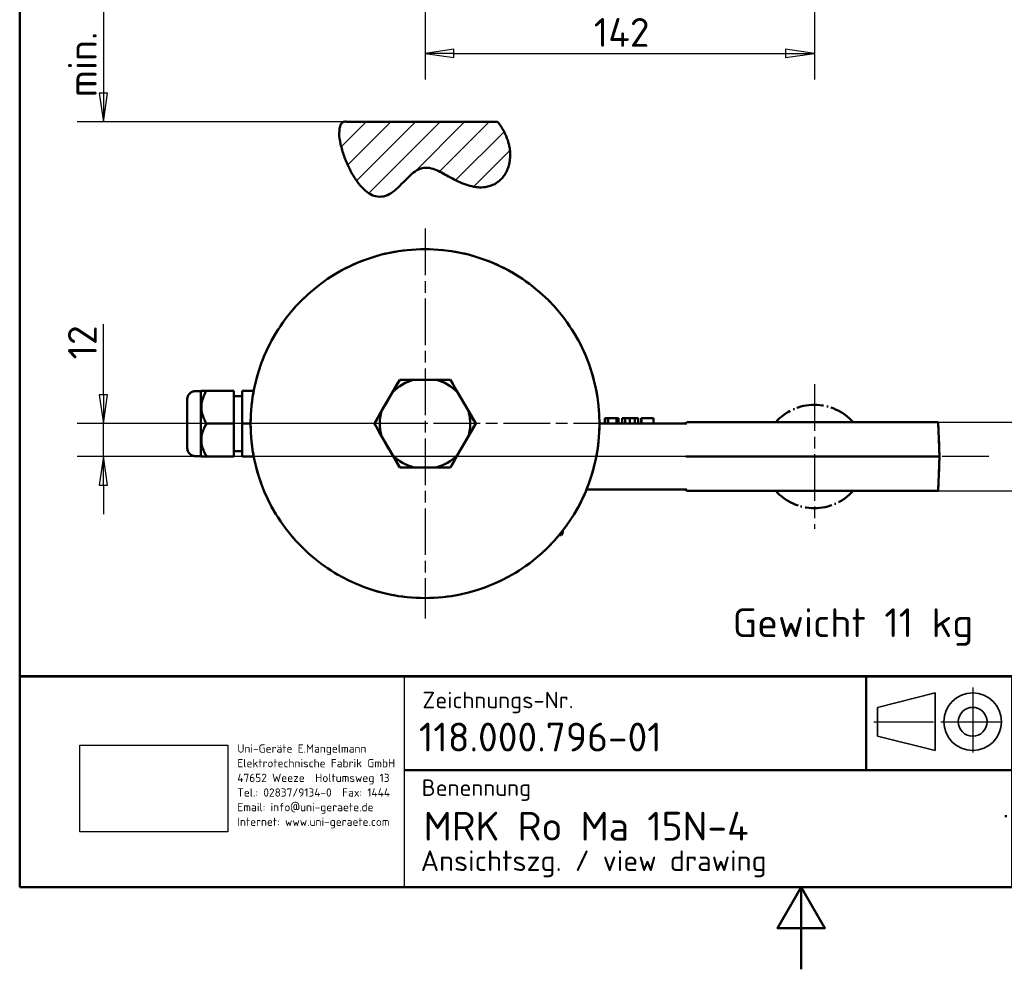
# Model space of a CAD drawing. Header units: millimetres. Extents: x 0 to 630, y 0 to 891.
# Tile 1 of 14: x 30 to 389, y 0 to 346. Entities that reach past the tile are written whole.
import ezdxf
from ezdxf.enums import TextEntityAlignment as Align

# ---------------------------------------------------------------- set-up
doc = ezdxf.new("R2010")
doc.units = ezdxf.units.MM
doc.header["$LTSCALE"] = 3
doc.header["$XCLIPFRAME"] = 0
doc.linetypes.add('CHAIN', pattern=[0.35429999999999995, 0.2362, -0.0295, 0.0591, -0.0295])
doc.linetypes.add('LONG_DASH_DOTTED', pattern=[0.30010000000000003, 0.2362, -0.0295, 0.0049, -0.0295])
for name, color, linetype, lineweight in [('Bemaßungen(DIN)', 7, 'Continuous', 25), ('Mittelpunktmarkierung(DIN)', 4, 'CHAIN', 25), ('Rahmen_0', 179, 'Continuous', 50), ('Schraffur', 230, 'Continuous', 25), ('Sichtbare Kanten(DIN)', 7, 'Continuous', 50), ('Skizziergeometrie(DIN)', 179, 'Continuous', 50), ('Skizzierlinie(DIN)', 179, 'Continuous', 25), ('Symbole(DIN)', 179, 'Continuous', 25), ('Überlagerung [Formatvorlage Phantomlinien(DIN)]', 179, 'LONG_DASH_DOTTED', 50)]:
    doc.layers.add(name, color=color, linetype=linetype, lineweight=lineweight)
doc.styles.add('Aktuell-DIN', font='isocpeur.ttf')
doc.styles.add('STANDARD-BSI~0', font='isocpeur.ttf')
doc.dimstyles.new('STANDARD-DIN', dxfattribs={"dimscale": 3, "dimtxt": 3.5, "dimasz": 3.5, "dimexe": 3.174999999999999, "dimexo": 0, "dimgap": 0.8, "dimtad": 1, "dimrnd": 1e-08, "dimtxsty": 'STANDARD-BSI~0', "dimblk": 'Filled-1', "dimcen": 0.09, "dimdle": 10, "dimclrd": 5, "dimclre": 5, "dimclrt": 250, "dimadec": 1, "dimazin": 2, "dimtfac": 0.7142857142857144, "dimtdec": 3, "dimtmove": 0, "dimatfit": 3, "dimfxl": 1, "dimtolj": 1, "dimlwd": 25, "dimlwe": 25, "dimarcsym": 0})
picture_1 = doc.add_image_def('image1.bmp', size_in_pixel=(606, 355))

# ---------------------------------------------------------------- blocks, each defined once
blk = doc.blocks.new('Ränder Default Border')
at = {"layer": 'Rahmen_0', "flags": 128}
for points in [[(10, 10), (10, 287.0000076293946), (200, 287.0000076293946), (200, 10), (10, 10)], [(105, 0), (105, 10), (102.1132469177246, 5), (107.8867530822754, 5), (105, 10)]]:
    blk.add_lwpolyline(points, dxfattribs=at)
blk = doc.blocks.new('Schriftfelder DIN-UNI-Doku')
at = {"layer": 'Skizziergeometrie(DIN)'}
for p, q in [((290.0227314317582, 125.6332777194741), (100.0227314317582, 125.6332777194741)), ((100.0227314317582, 125.6332777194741), (100.0227314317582, 100)), ((100.0227314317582, 125.5910008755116), (290.0000000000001, 125.5910008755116)), ((202.9272003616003, 125.5910008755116), (202.9272003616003, 114.2226163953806)), ((220.64856944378, 100), (220.6485694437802, 125.5910008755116)), ((229.9771582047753, 125.6332777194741), (229.9771582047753, 112.1763359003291)), ((247.9081810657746, 125.5910008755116), (247.9081810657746, 112.1763359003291)), ((263.7771582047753, 112.1763359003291), (263.7771582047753, 125.5910008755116)), ((290, 100), (290.0000000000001, 125.5910008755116)), ((220.6485694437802, 121.2331015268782), (263.7771582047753, 121.2331015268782)), ((244.8070135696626, 117), (244.8070135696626, 117.3996785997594)), ((220.6485694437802, 116.5465662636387), (263.7771582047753, 116.5465662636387)), ((146.7999999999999, 114.2226163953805), (220.64856944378, 114.2226163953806)), ((220.6485694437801, 112.1763359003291), (290, 112.1763359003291)), ((219.8784248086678, 108.5), (219.8784248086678, 108.7508660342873)), ((221.3580170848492, 107.9064227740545), (290, 107.9064227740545)), ((100.0227314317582, 100), (290, 100))]:
    blk.add_line(p, q, dxfattribs=at)
at = {"layer": 'Skizziergeometrie(DIN)', "lineweight": 35}
for p, q in [((211.3123332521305, 123.5866428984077), (204.3123332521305, 121.8366428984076)), ((211.3123332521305, 116.5866428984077), (211.3123332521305, 123.5866428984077)), ((204.3123332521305, 121.8366428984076), (204.3123332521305, 118.3366428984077)), ((204.3123332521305, 118.3366428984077), (211.3123332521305, 116.5866428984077))]:
    blk.add_line(p, q, dxfattribs=at)
at = {"layer": 'Skizziergeometrie(DIN)', "linetype": 'LONG_DASH_DOTTED', "lineweight": 25, "ltscale": 11.12403297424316}
blk.add_line((215.8623332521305, 124.245067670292), (215.8623332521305, 115.7656527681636), dxfattribs=at)
at = {"layer": 'Skizziergeometrie(DIN)', "linetype": 'LONG_DASH_DOTTED', "lineweight": 25, "ltscale": 10.22910785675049}
blk.add_line((203.8359491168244, 120.0866428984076), (211.6332036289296, 120.0866428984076), dxfattribs=at)
at = {"layer": 'Skizziergeometrie(DIN)', "linetype": 'LONG_DASH_DOTTED', "lineweight": 25, "ltscale": 10.4478874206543}
blk.add_line((211.985200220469, 120.0866428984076), (219.9492200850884, 120.0866428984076), dxfattribs=at)
at = {"layer": 'Skizziergeometrie(DIN)', "lineweight": 35}
for radius in [3.499999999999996, 1.75]:
    blk.add_circle((215.8623332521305, 120.0866428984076), radius, dxfattribs=at)
at = {"layer": 'Skizzierlinie(DIN)', "linetype": 'Continuous'}
for p, q in [((146.8, 100), (146.7999999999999, 125.5910008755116)), ((229.9771582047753, 112.1763359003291), (229.9771582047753, 125.6332777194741)), ((220.6485694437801, 104.2500000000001), (263.0070135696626, 104.25)), ((263.0070135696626, 104.25), (290, 104.2500000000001))]:
    blk.add_line(p, q, dxfattribs=at)
at = {"layer": 'Symbole(DIN)', "color": 7, "char_height": 2.000000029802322, "style": 'Aktuell-DIN'}
for s, insert, width, attachment_point in [('\\fISOCPEUR|b0|i0;\\H2.0000;Zeichnungs-Nr.', (148.9639915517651, 123.727242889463), 35.14587594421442, 1), ('\\fISOCPEUR|b0|i0;\\H2.0000;Datum', (237.7224214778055, 121.5223246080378), 14.80114778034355, 8), ('\\fISOCPEUR|b0|i0;\\H2.0000;Name', (254.7881112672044, 121.5208710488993), 17.20114778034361, 8), ('\\fISOCPEUR|b0|i0;\\H2.0000;Maßstab', (272.0719802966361, 122.0024533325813), 10.75565811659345, 1), ('\\fISOCPEUR|b0|i0;\\H2.0000;Bearb.', (221.4145631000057, 117.5910008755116), 8.562595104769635, 7), ('\\fISOCPEUR|b0|i0;\\H2.0000;Gepr.', (221.6437175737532, 113.3410008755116), 8.333440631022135, 7), ('\\fISOCPEUR|b0|i0;\\H2.0000;Benennung', (148.8820425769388, 113.0792704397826), 30, 1), ('\\fISOCPEUR|b0|i0;\\H2.0000;Schutzvermerk nach DIN 34 beachten.', (221.7514170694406, 103), 59.33728204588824, 1)]:
    blk.add_mtext(s, dxfattribs=dict(at, insert=insert, width=width, attachment_point=attachment_point))
at = {"layer": 'Symbole(DIN)', "color": 179, "insert": (126.4775650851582, 117.3312824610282), "char_height": 1.000000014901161, "width": 20.29081130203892, "attachment_point": 1, "line_spacing_factor": 1.068348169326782, "style": 'Aktuell-DIN'}
blk.add_mtext('\\fISOCPEUR|b0|i0;\\H1.0000;Uni-Geräte E.Mangelmann\\PElektrotechnische Fabrik GmbH\\P47652 Weeze  Holtumsweg 13\\PTel.: 02837/9134-0  Fax: 1444\\PEmail: info@uni-geraete.de\\PInternet: www.uni-geraete.com', dxfattribs=at)
at = {"layer": 'Symbole(DIN)', "color": 7, "char_height": 2.000000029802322, "attachment_point": 7, "style": 'Aktuell-DIN'}
for s, insert in [('\\fISOCPEUR|b0|i0;\\H2.0000;Komm.-Nr.', (221.6884446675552, 109.6369929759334)), ('\\fISOCPEUR|b0|i0;\\H2.0000;Blatt', (221.8322834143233, 105.165895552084)), ('\\fISOCPEUR|b0|i0;\\H2.0000;von', (253.6488512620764, 105.2718038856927))]:
    blk.add_mtext(s, dxfattribs=dict(at, insert=insert))
at = {"layer": 'Symbole(DIN)', "color": 7, "style": 'Aktuell-DIN'}
for tag, p in [('BAUTEILNUMMER', (148.5564538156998, 118.2250018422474)), ('TITEL', (149.1291043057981, 107.3922545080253))]:
    blk.add_attdef(tag, text='', height=3.499999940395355, dxfattribs=at).set_placement(p, align=Align.MIDDLE_LEFT)
for tag, p in [('ERSTELLUNGSDATUM', (230.2395898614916, 117.5220630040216)), ('AUTOR', (249.1550728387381, 117.5539797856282)), ('KONTROLLDATUM', (230.6143338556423, 113.2701266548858)), ('KONTROLLIERT_VON', (249.5025282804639, 113.1039797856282))]:
    blk.add_attdef(tag, text='', height=2.000000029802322, dxfattribs=at).set_placement(p, align=Align.BOTTOM_LEFT)
blk.add_attdef('FirstViewScale', text='', height=3.499999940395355, dxfattribs=at).set_placement((276.7076507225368, 117.0013719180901), align=Align.TOP_CENTER)
for tag, p in [('Blattnummer', (240.4759100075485, 106.0947498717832)), ('Blattgröße', (277.0872062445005, 105.8656012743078))]:
    blk.add_attdef(tag, text='', height=2.000000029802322, dxfattribs=at).set_placement(p, align=Align.MIDDLE_CENTER)
blk.add_attdef('BTL_BE2', text='', height=2.5, dxfattribs=at).set_placement((148.7646904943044, 104.4475900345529), align=Align.TOP_LEFT)
image = blk.add_image(picture_1, insert=(107.3533959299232, 106.723864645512), size_in_units=(17.966900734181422, 10.52516462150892))
image.set_boundary_path([(-0.5, -0.5), (605.4999999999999, 354.5)])
image.dxf.clipping = 0
blk = doc.blocks.new('Filled-1')
at = {"color": 0}
for p, q in [((0, 0), (-1, 0.1428571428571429)), ((-1, 0.1428571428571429), (-1, -0.1428571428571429)), ((-1, 0), (0, 0)), ((-1, -0.1428571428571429), (0, 0))]:
    blk.add_line(p, q, dxfattribs=at)
at = {"color": 0, "flags": 128}
blk.add_lwpolyline([(-1, -0.1428571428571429), (0, 0), (-1, 0.1428571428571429), (-1, -0.1428571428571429)], dxfattribs=at)
at = {"color": 0}
blk.add_solid([(-1, -0.1428571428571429), (0, 0), (-1, 0.1428571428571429), (-1, -0.1428571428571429)], dxfattribs=at)
blk = doc.blocks.new('*D24')
at = {"layer": 'Bemaßungen(DIN)', "color": 5, "linetype": 'Continuous', "lineweight": 25}
for p, q in [((319.8097222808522, 461.0066151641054), (319.8097222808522, 324.4257768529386)), ((177.8097222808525, 355.1524535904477), (177.8097222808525, 324.4257768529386)), ((188.3097222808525, 333.9507768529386), (309.3097222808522, 333.9507768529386))]:
    blk.add_line(p, q, dxfattribs=at)
at = {"layer": 'Defpoints', "color": 0, "linetype": 'Continuous'}
for p in [(319.8097222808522, 461.0066151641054), (177.8097222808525, 355.1524535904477), (319.8097222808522, 333.9507768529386)]:
    blk.add_point(p, dxfattribs=at)
at = {"layer": 'Bemaßungen(DIN)', "color": 5, "linetype": 'Continuous', "lineweight": 25, "xscale": 10.5, "yscale": 10.5, "zscale": 10.5, "rotation": 180}
blk.add_blockref('Filled-1', (177.8097222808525, 333.9507768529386), dxfattribs=at)
at = {"layer": 'Bemaßungen(DIN)', "color": 5, "linetype": 'Continuous', "lineweight": 25, "xscale": 10.5, "yscale": 10.5, "zscale": 10.5}
blk.add_blockref('Filled-1', (319.8097222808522, 333.9507768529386), dxfattribs=at)
at = {"layer": 'Bemaßungen(DIN)', "color": 250, "linetype": 'Continuous', "lineweight": 25, "true_color": 0x3f3f3f, "insert": (239.3597222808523, 346.8507768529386), "char_height": 10.5, "attachment_point": 1, "style": 'STANDARD-BSI~0'}
blk.add_mtext('\\A1;142', dxfattribs=at)
blk = doc.blocks.new('*D25')
at = {"layer": 'Bemaßungen(DIN)', "color": 5, "linetype": 'Continuous', "lineweight": 25}
for p, q in [((405.6144245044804, 209.9709957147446), (405.6144245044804, 220.4709957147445)), ((321.6655035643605, 199.4709957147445), (415.1394245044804, 199.4709957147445)), ((405.6144245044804, 199.4709957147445), (405.6144245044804, 174.4709957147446)), ((321.6655035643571, 174.4709957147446), (415.1394245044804, 174.4709957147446)), ((405.6144245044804, 163.9709957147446), (405.6144245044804, 153.4709957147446))]:
    blk.add_line(p, q, dxfattribs=at)
at = {"layer": 'Defpoints', "color": 0, "linetype": 'Continuous'}
for p in [(321.6655035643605, 199.4709957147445), (321.6655035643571, 174.4709957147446), (405.6144245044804, 174.4709957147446)]:
    blk.add_point(p, dxfattribs=at)
at = {"layer": 'Bemaßungen(DIN)', "color": 5, "linetype": 'Continuous', "lineweight": 25, "xscale": 10.5, "yscale": 10.5, "zscale": 10.5}
for p, rotation in [((405.6144245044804, 199.4709957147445), 270), ((405.6144245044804, 174.4709957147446), 90)]:
    blk.add_blockref('Filled-1', p, dxfattribs=dict(at, rotation=rotation))
at = {"layer": 'Bemaßungen(DIN)', "color": 250, "linetype": 'Continuous', "lineweight": 25, "true_color": 0x3f3f3f, "insert": (392.7144245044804, 180.6709957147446), "char_height": 10.5, "attachment_point": 1, "rotation": 90, "style": 'STANDARD-BSI~0'}
blk.add_mtext('\\A1;25', dxfattribs=at)
blk = doc.blocks.new('*D26')
at = {"layer": 'Bemaßungen(DIN)', "color": 5, "linetype": 'Continuous', "lineweight": 25}
for p, q in [((60.51759608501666, 209.4709957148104), (60.51759608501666, 235.2709957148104)), ((177.8097222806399, 198.9709957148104), (50.99259608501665, 198.9709957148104)), ((60.51759608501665, 186.9709957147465), (60.51759608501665, 198.9709957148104)), ((319.809722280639, 186.9709957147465), (50.9925960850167, 186.9709957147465)), ((60.51759608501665, 176.4709957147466), (60.51759608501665, 165.9709957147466))]:
    blk.add_line(p, q, dxfattribs=at)
at = {"layer": 'Defpoints', "color": 0, "linetype": 'Continuous'}
for p in [(177.8097222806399, 198.9709957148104), (60.51759608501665, 186.9709957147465), (319.809722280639, 186.9709957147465)]:
    blk.add_point(p, dxfattribs=at)
at = {"layer": 'Bemaßungen(DIN)', "color": 5, "linetype": 'Continuous', "lineweight": 25, "xscale": 10.5, "yscale": 10.5, "zscale": 10.5}
for p, rotation in [((60.51759608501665, 198.9709957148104), 270), ((60.51759608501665, 186.9709957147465), 90)]:
    blk.add_blockref('Filled-1', p, dxfattribs=dict(at, rotation=rotation))
at = {"layer": 'Bemaßungen(DIN)', "color": 250, "linetype": 'Continuous', "lineweight": 25, "true_color": 0x3f3f3f, "insert": (47.61759608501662, 222.3709957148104), "char_height": 10.5, "attachment_point": 1, "rotation": 90, "style": 'STANDARD-BSI~0'}
blk.add_mtext('\\A1;12', dxfattribs=at)
blk = doc.blocks.new('*D27')
at = {"layer": 'Bemaßungen(DIN)', "color": 5, "linetype": 'Continuous', "lineweight": 25}
for p, q in [((161.9891048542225, 364.0066151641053), (50.99259608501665, 364.0066151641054)), ((60.51759608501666, 353.5066151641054), (60.51759608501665, 319.5066151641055)), ((149.452189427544, 309.0066151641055), (50.99259608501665, 309.0066151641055))]:
    blk.add_line(p, q, dxfattribs=at)
at = {"layer": 'Defpoints', "color": 0, "linetype": 'Continuous'}
for p in [(161.9891048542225, 364.0066151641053), (60.51759608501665, 309.0066151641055), (149.452189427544, 309.0066151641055)]:
    blk.add_point(p, dxfattribs=at)
at = {"layer": 'Bemaßungen(DIN)', "color": 5, "linetype": 'Continuous', "lineweight": 25, "xscale": 10.5, "yscale": 10.5, "zscale": 10.5}
for p, rotation in [((60.51759608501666, 364.0066151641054), 90), ((60.51759608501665, 309.0066151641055), 270)]:
    blk.add_blockref('Filled-1', p, dxfattribs=dict(at, rotation=rotation))
at = {"layer": 'Bemaßungen(DIN)', "color": 250, "linetype": 'Continuous', "lineweight": 25, "true_color": 0x3f3f3f, "insert": (47.60964153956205, 311.3066151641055), "char_height": 10.5, "attachment_point": 1, "rotation": 90, "style": 'STANDARD-BSI~0'}
blk.add_mtext('\\A1; min. 45', dxfattribs=at)

msp = doc.modelspace()

# ---------------------------------------------------------------- hatches: boundary and pattern name
at = {"layer": 'Schraffur'}
h = msp.add_hatch(dxfattribs=at)
h.set_pattern_fill('ANSI31', color=256, scale=50.8, style=0)
h.set_pattern_definition([(44.99999999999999, (0, 0), (-4.490128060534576, 4.490128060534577), [])])
edge = h.paths.add_edge_path()
edge.add_spline(control_points=[(204.2771740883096, 309.0066151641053), (217.1798935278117, 292.700290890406), (196.7399103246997, 268.8550532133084), (173.5130806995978, 322.9004236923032), (160.5936275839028, 254.9256755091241), (139.601759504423, 311.3320090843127), (149.4521894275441, 309.0066151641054)], knot_values=[0, 0, 0, 0, 0, 0.4277273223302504, 0.5833892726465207, 1, 1, 1, 1, 1], degree=4, periodic=0)
edge.add_line((149.452189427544, 309.0066151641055), (204.2771740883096, 309.0066151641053))

# ---------------------------------------------------------------- linework, layer by layer
msp.add_line((149.452189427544, 309.0066151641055, 30), (204.2771740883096, 309.0066151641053, 30))
msp.add_open_spline([(204.2771740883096, 309.0066151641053), (217.1798935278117, 292.700290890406), (196.7399103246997, 268.8550532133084), (173.5130806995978, 322.9004236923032), (160.5936275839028, 254.9256755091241), (139.601759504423, 311.3320090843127), (149.4521894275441, 309.0066151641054)], degree=4, knots=[0, 0, 0, 0, 0, 0.4277273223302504, 0.5833892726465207, 1, 1, 1, 1, 1])
at = {"layer": 'Mittelpunktmarkierung(DIN)', "linetype": 'CHAIN', "ltscale": 23.99096870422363}
for p, q in [((177.8097222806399, 270.0709957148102), (177.8097222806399, 127.8709957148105)), ((319.809722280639, 213.3209957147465), (319.809722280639, 160.6209957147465)), ((248.9097222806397, 198.9709957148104), (85.50102873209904, 198.9709957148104)), ((383.3562597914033, 186.9709957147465), (194.5042711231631, 186.9709957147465))]:
    msp.add_line(p, q, dxfattribs=at)
at = {"layer": 'Sichtbare Kanten(DIN)'}
for p, q in [((165.9175263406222, 210.3731091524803), (168.5721181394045, 214.9709959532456)), ((168.5721181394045, 214.9709959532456), (173.881300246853, 214.9709959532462)), ((181.7381442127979, 214.9709957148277), (173.8813003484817, 214.9709957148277)), ((181.7381443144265, 214.9709959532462), (187.0473264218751, 214.9709959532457)), ((187.0473264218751, 214.9709959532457), (189.7019182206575, 210.3731091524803)), ((96.10680500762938, 210.8274021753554), (94.10680500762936, 210.8274021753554)), ((96.10680500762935, 210.8274021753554), (96.25039854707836, 210.9709957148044)), ((96.10680500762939, 210.8274021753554), (96.10680500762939, 187.1145892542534)), ((96.25039784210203, 210.9709956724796), (98.1068059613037, 210.9709954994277)), ((108.1068050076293, 210.9709957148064), (98.1068050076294, 210.9709957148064)), ((108.1068050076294, 198.9709957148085), (108.1068050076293, 210.9709957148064)), ((111.1068050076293, 208.9709957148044), (108.1068050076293, 208.9709957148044)), ((115.352056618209, 210.9709957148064), (111.1068050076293, 210.9709957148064)), ((111.1068050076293, 210.9709957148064), (111.1068050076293, 198.9709957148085)), ((165.9175267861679, 210.3731089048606), (161.9891048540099, 203.5688825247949)), ((193.6303397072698, 203.5688825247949), (189.7019177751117, 210.3731089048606)), ((91.10680500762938, 190.1145892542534), (91.10680500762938, 207.8274021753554)), ((159.3345139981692, 198.9709957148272), (161.9891046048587, 203.5688825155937)), ((193.6303399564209, 203.5688825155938), (196.2849305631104, 198.9709957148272)), ((108.1068050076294, 198.9709957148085), (98.1068050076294, 198.9709957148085)), ((108.1068050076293, 186.9709957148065), (108.1068050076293, 198.9709957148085)), ((111.1068050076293, 198.9709957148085), (111.1068050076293, 186.9709957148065)), ((114.2097222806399, 198.9709957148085), (111.1068050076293, 198.9709957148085)), ((161.9891046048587, 194.3731089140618), (159.3345139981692, 198.9709957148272)), ((196.2849305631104, 198.9709957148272), (193.630339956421, 194.3731089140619)), ((273.1287026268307, 198.9709957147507), (241.4097222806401, 198.9709957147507)), ((243.4764999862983, 200.9709957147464), (243.3649146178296, 200.9709957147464)), ((243.3649146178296, 198.9709957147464), (243.3649146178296, 200.9709957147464)), ((244.5691067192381, 200.9709957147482), (243.4764999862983, 200.9709957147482)), ((243.4764999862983, 198.9709957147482), (243.4764999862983, 200.9709957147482)), ((247.6005092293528, 200.9709957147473), (244.5691067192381, 200.9709957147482)), ((244.5691067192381, 198.9709957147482), (244.5691067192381, 200.9709957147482)), ((248.4095031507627, 200.9709957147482), (247.6005092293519, 200.9709957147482)), ((247.6005092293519, 198.9709957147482), (247.6005092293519, 200.9709957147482)), ((248.4095031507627, 198.9709957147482), (248.4095031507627, 200.9709957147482)), ((250.7574452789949, 200.9709957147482), (249.6741373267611, 200.9709957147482)), ((249.6741373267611, 198.9709957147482), (249.6741373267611, 200.9709957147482)), ((252.2220032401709, 200.9709957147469), (250.7574452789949, 200.9709957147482)), ((250.7574452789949, 198.9709957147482), (250.7574452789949, 200.9709957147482)), ((252.5474589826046, 200.970995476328), (252.2220033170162, 200.9709954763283)), ((252.8403705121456, 200.9709954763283), (252.5474589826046, 200.970995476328)), ((252.5474605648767, 198.9709957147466), (252.5474605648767, 200.9709957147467)), ((254.2863325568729, 200.9709957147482), (252.8403721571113, 200.9709957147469)), ((255.499823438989, 200.9709957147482), (254.2863325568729, 200.9709957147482)), ((254.2863325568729, 198.9709957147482), (254.2863325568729, 200.9709957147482)), ((255.499823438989, 198.9709957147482), (255.499823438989, 200.9709957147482)), ((256.727262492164, 200.9709957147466), (256.5877807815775, 200.9709957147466)), ((256.5877807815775, 198.9709957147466), (256.5877807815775, 200.9709957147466)), ((261.1441833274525, 200.9709957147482), (256.7272624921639, 200.9709957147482)), ((256.727262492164, 198.9709957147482), (256.727262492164, 200.9709957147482)), ((261.1441833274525, 198.9709957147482), (261.1441833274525, 200.9709957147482)), ((273.3312648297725, 198.9709961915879), (273.1287044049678, 198.9709961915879)), ((273.4651766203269, 199.4709957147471), (274.9369141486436, 199.4709957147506)), ((278.4121316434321, 199.4709957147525), (274.9369138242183, 199.4709957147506)), ((278.4121324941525, 199.4709957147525), (364.9188746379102, 199.4709957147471)), ((364.9188746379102, 199.4709957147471), (365.4646364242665, 186.9709957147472)), ((161.9891048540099, 194.3731089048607), (165.9175267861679, 187.568882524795)), ((189.7019177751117, 187.568882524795), (193.6303397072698, 194.3731089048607)), ((96.10680500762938, 187.1145892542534), (94.10680500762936, 187.1145892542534)), ((96.10680500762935, 187.1145892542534), (96.25039854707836, 186.9709957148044)), ((98.1068059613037, 186.9709955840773), (96.25039784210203, 186.9709957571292)), ((108.1068050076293, 186.9709957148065), (98.1068050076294, 186.9709957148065)), ((111.1068050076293, 188.9709957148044), (108.1068050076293, 188.9709957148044)), ((115.3520566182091, 186.9709957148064), (111.1068050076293, 186.9709957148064)), ((168.5721181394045, 182.9709954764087), (165.9175263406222, 187.5688822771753)), ((189.7019182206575, 187.5688822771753), (187.0473264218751, 182.9709954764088)), ((272.9212373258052, 186.9709957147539), (281.3580697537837, 186.9709957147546)), ((281.3580696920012, 186.9709957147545), (365.4646364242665, 186.9709957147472)), ((364.9188746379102, 174.4709957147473), (365.4646364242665, 186.9709957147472)), ((173.8813002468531, 182.9709954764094), (168.5721181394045, 182.9709954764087)), ((173.8813003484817, 182.9709957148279), (181.7381442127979, 182.9709957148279)), ((187.0473264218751, 182.9709954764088), (181.7381443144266, 182.9709954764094)), ((236.7076000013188, 174.9709957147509), (273.1287026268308, 174.9709957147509)), ((273.1287044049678, 174.9709952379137), (273.3312648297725, 174.9709952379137)), ((274.9369141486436, 174.4709957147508), (273.4651766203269, 174.4709957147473)), ((274.9369138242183, 174.4709957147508), (278.4121316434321, 174.4709957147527)), ((364.9188746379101, 174.4709957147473), (278.4121324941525, 174.4709957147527)), ((226.6660813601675, 158.2522509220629), (227.4291656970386, 158.2522509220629)), ((228.0097222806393, 159.2577922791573), (227.4336542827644, 158.2600132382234)), ((228.0097222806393, 159.2577922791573), (228.0097222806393, 159.9207716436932))]:
    msp.add_line(p, q, dxfattribs=at)
at = {"layer": 'Sichtbare Kanten(DIN)', "flags": 128}
for points in [[(98.1068059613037, 210.9709954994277), (97.79125897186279, 210.4038746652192), (97.5098034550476, 209.8555506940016), (97.26044623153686, 209.3236967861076), (97.04147307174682, 208.8061881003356), (96.8514224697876, 208.3010635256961), (96.68905226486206, 207.8065005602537), (96.55332772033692, 207.320793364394), (96.44339529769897, 206.8423311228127), (96.35858027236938, 206.3695765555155), (96.29835812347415, 205.9010541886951), (96.26237122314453, 205.4353284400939), (96.25039784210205, 204.9709954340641), (96.26237122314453, 204.5066627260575), (96.29835812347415, 204.0409374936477), (96.3585802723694, 203.5724149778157), (96.44339529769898, 203.0996609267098), (96.55332772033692, 202.6211981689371), (96.68905226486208, 202.1354911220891), (96.85142246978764, 201.6409281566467), (97.04147307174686, 201.1358030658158), (97.26044623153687, 200.6182945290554), (97.50980345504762, 200.0864415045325), (97.79125897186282, 199.5381165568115), (98.10680596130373, 198.9709953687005)], [(98.10680596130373, 198.9709953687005), (97.79125897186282, 198.4038744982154), (97.50980345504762, 197.855550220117), (97.26044623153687, 197.3236965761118), (97.04147307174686, 196.806188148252), (96.85142246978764, 196.3010631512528), (96.68905226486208, 195.8065002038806), (96.55332772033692, 195.3207930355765), (96.44339529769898, 194.8423303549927), (96.3585802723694, 194.369576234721), (96.29835812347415, 193.9010535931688), (96.26237122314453, 193.4353286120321), (96.25039784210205, 192.9709954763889), (96.26237122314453, 192.5066623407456), (96.29835812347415, 192.040937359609), (96.35858027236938, 191.5724147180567), (96.44339529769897, 191.099660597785), (96.55332772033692, 190.6211979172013), (96.68905226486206, 190.1354907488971), (96.8514224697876, 189.640927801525), (97.04147307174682, 189.1358028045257), (97.26044623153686, 188.618294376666), (97.5098034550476, 188.0864407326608), (97.79125897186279, 187.5381164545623), (98.1068059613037, 186.9709955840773)], [(227.4291657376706, 158.2522511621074), (227.4724843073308, 158.3282157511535), (227.5139116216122, 158.4032403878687), (227.5534864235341, 158.4773781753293), (227.5912459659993, 158.5506794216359), (227.6272239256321, 158.6231934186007), (227.6614518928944, 158.6949703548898), (227.6939596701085, 158.7660552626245), (227.7247737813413, 158.8364954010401), (227.7539198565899, 158.9063356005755), (227.78141965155, 158.9756195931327), (227.8072952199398, 159.0443908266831), (227.8315638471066, 159.1126917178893), (227.8542428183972, 159.1805638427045), (227.8753464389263, 159.2480486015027), (227.8948884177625, 159.3151870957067), (227.9128794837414, 159.3820189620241), (227.9293279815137, 159.4485847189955), (227.9442416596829, 159.5149239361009), (227.9576264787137, 159.5810765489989), (227.9694848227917, 159.647081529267), (227.9798196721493, 159.7129790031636), (227.9886298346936, 159.77880798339), (227.9959147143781, 159.8446087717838), (228.0016689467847, 159.9104208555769)]]:
    msp.add_lwpolyline(points, dxfattribs=at)
at = {"layer": 'Sichtbare Kanten(DIN)'}
msp.add_circle((177.8097222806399, 198.9709957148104), 63.59999999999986, dxfattribs=at)
for centre, radius, start, end in [((177.8097222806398, 198.9709957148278), 16.47520861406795, 103.7947482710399, 136.20525172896), ((177.8097222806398, 198.9709957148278), 16.47520861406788, 43.79474827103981, 76.20525172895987), ((94.10680500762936, 207.8274021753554), 2.999999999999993, 90, 180), ((177.8097222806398, 198.9709957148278), 16.47520861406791, 163.7947482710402, 196.2052517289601), ((177.8097222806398, 198.9709957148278), 16.47520861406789, 343.7947482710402, 16.20525172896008), ((271.8068642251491, 201.9709957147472), 2.999999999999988, 270, 303.5573097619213), ((94.10680500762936, 190.1145892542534), 2.999999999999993, 180, 270), ((177.8097222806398, 198.9709957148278), 16.47520861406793, 223.7947482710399, 256.2052517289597), ((177.8097222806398, 198.9709957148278), 16.47520861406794, 283.7947482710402, 316.20525172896), ((271.8068642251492, 171.9709957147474), 2.999999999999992, 56.44269023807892, 90)]:
    msp.add_arc(centre, radius, start, end, dxfattribs=at)
at = {"layer": 'Skizziergeometrie(DIN)'}
msp.add_line((149.452189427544, 309.0066151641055), (204.2771740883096, 309.0066151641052), dxfattribs=at)
msp.add_open_spline([(149.4521894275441, 309.0066151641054), (139.601759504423, 311.3320090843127), (160.5936275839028, 254.9256755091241), (173.5130806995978, 322.9004236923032), (196.7399103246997, 268.8550532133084), (217.1798935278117, 292.700290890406), (204.2771740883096, 309.0066151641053)], degree=4, knots=[0, 0, 0, 0, 0, 0.4166107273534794, 0.5722726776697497, 1, 1, 1, 1, 1], dxfattribs=at)
at = {"layer": 'Überlagerung [Formatvorlage Phantomlinien(DIN)]', "ltscale": 2.486324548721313}
for p, q in [((165.9175263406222, 210.3731091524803), (168.5721181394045, 214.9709959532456)), ((187.0473264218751, 214.9709959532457), (189.7019182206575, 210.3731091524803)), ((168.5721181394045, 182.9709954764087), (165.9175263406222, 187.5688822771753)), ((189.7019182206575, 187.5688822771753), (187.0473264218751, 182.9709954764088))]:
    msp.add_line(p, q, dxfattribs=at)
at = {"layer": 'Überlagerung [Formatvorlage Phantomlinien(DIN)]', "ltscale": 2.486324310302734}
for p, q in [((168.5721181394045, 214.9709959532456), (173.881300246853, 214.9709959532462)), ((181.7381443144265, 214.9709959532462), (187.0473264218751, 214.9709959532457)), ((159.3345139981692, 198.9709957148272), (161.9891046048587, 203.5688825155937)), ((193.6303399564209, 203.5688825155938), (196.2849305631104, 198.9709957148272)), ((161.9891046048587, 194.3731089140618), (159.3345139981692, 198.9709957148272)), ((196.2849305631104, 198.9709957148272), (193.630339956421, 194.3731089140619)), ((173.8813002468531, 182.9709954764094), (168.5721181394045, 182.9709954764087)), ((187.0473264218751, 182.9709954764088), (181.7381443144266, 182.9709954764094))]:
    msp.add_line(p, q, dxfattribs=at)
at = {"layer": 'Überlagerung [Formatvorlage Phantomlinien(DIN)]', "ltscale": 3.435694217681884}
for p, q in [((181.7381442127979, 214.9709957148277), (173.8813003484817, 214.9709957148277)), ((165.9175267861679, 210.3731089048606), (161.9891048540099, 203.5688825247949)), ((193.6303397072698, 203.5688825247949), (189.7019177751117, 210.3731089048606)), ((161.9891048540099, 194.3731089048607), (165.9175267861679, 187.568882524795)), ((189.7019177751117, 187.568882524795), (193.6303397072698, 194.3731089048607)), ((173.8813003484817, 182.9709957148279), (181.7381442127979, 182.9709957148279))]:
    msp.add_line(p, q, dxfattribs=at)
at = {"layer": 'Überlagerung [Formatvorlage Phantomlinien(DIN)]', "ltscale": 0.8744990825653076}
for p, q in [((96.10680500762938, 210.8274021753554), (94.10680500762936, 210.8274021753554)), ((243.3649146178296, 198.9709957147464), (243.3649146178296, 200.9709957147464)), ((243.4764999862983, 198.9709957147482), (243.4764999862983, 200.9709957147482)), ((244.5691067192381, 198.9709957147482), (244.5691067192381, 200.9709957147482)), ((247.6005092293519, 198.9709957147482), (247.6005092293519, 200.9709957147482)), ((248.4095031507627, 198.9709957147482), (248.4095031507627, 200.9709957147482)), ((249.6741373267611, 198.9709957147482), (249.6741373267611, 200.9709957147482)), ((250.7574452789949, 198.9709957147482), (250.7574452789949, 200.9709957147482)), ((252.5474605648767, 198.9709957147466), (252.5474605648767, 200.9709957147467)), ((254.2863325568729, 198.9709957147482), (254.2863325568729, 200.9709957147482)), ((255.499823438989, 198.9709957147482), (255.499823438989, 200.9709957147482)), ((256.5877807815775, 198.9709957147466), (256.5877807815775, 200.9709957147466)), ((256.727262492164, 198.9709957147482), (256.727262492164, 200.9709957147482)), ((261.1441833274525, 198.9709957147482), (261.1441833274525, 200.9709957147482)), ((96.10680500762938, 187.1145892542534), (94.10680500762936, 187.1145892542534))]:
    msp.add_line(p, q, dxfattribs=at)
at = {"layer": 'Überlagerung [Formatvorlage Phantomlinien(DIN)]', "ltscale": 0.0887032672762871}
for p, q in [((96.10680500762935, 210.8274021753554), (96.25039854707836, 210.9709957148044)), ((96.10680500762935, 187.1145892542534), (96.25039854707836, 186.9709957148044))]:
    msp.add_line(p, q, dxfattribs=at)
at = {"layer": 'Überlagerung [Formatvorlage Phantomlinien(DIN)]', "ltscale": 16.28843307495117}
msp.add_line((96.10680500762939, 210.8274021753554), (96.10680500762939, 187.1145892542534), dxfattribs=at)
at = {"layer": 'Überlagerung [Formatvorlage Phantomlinien(DIN)]', "ltscale": 3.165490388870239}
msp.add_line((96.25039784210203, 210.9709956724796), (98.1068059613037, 210.9709954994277), dxfattribs=at)
at = {"layer": 'Überlagerung [Formatvorlage Phantomlinien(DIN)]', "ltscale": 4.372895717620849}
for p, q in [((108.1068050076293, 210.9709957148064), (98.1068050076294, 210.9709957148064)), ((108.1068050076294, 198.9709957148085), (98.1068050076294, 198.9709957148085)), ((108.1068050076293, 186.9709957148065), (98.1068050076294, 186.9709957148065))]:
    msp.add_line(p, q, dxfattribs=at)
at = {"layer": 'Überlagerung [Formatvorlage Phantomlinien(DIN)]', "ltscale": 6.059300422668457}
for p, q in [((108.1068050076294, 198.9709957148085), (108.1068050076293, 210.9709957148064)), ((111.1068050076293, 210.9709957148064), (111.1068050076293, 198.9709957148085)), ((108.1068050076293, 186.9709957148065), (108.1068050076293, 198.9709957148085)), ((111.1068050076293, 198.9709957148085), (111.1068050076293, 186.9709957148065))]:
    msp.add_line(p, q, dxfattribs=at)
at = {"layer": 'Überlagerung [Formatvorlage Phantomlinien(DIN)]', "ltscale": 1.311798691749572}
for p, q in [((111.1068050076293, 208.9709957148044), (108.1068050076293, 208.9709957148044)), ((111.1068050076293, 188.9709957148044), (108.1068050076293, 188.9709957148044))]:
    msp.add_line(p, q, dxfattribs=at)
at = {"layer": 'Überlagerung [Formatvorlage Phantomlinien(DIN)]', "ltscale": 1.856346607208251}
for p, q in [((115.352056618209, 210.9709957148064), (111.1068050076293, 210.9709957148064)), ((115.3520566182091, 186.9709957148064), (111.1068050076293, 186.9709957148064))]:
    msp.add_line(p, q, dxfattribs=at)
at = {"layer": 'Überlagerung [Formatvorlage Phantomlinien(DIN)]', "ltscale": 12.16698265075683}
msp.add_line((91.10680500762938, 190.1145892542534), (91.10680500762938, 207.8274021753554), dxfattribs=at)
at = {"layer": 'Überlagerung [Formatvorlage Phantomlinien(DIN)]', "ltscale": 1.356804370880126}
msp.add_line((114.2097222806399, 198.9709957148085), (111.1068050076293, 198.9709957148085), dxfattribs=at)
at = {"layer": 'Überlagerung [Formatvorlage Phantomlinien(DIN)]', "ltscale": 13.87059593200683}
msp.add_line((273.1287026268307, 198.9709957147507), (241.4097222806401, 198.9709957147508), dxfattribs=at)
at = {"layer": 'Überlagerung [Formatvorlage Phantomlinien(DIN)]', "ltscale": 0.0822279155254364}
msp.add_line((243.4764999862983, 200.9709957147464), (243.3649146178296, 200.9709957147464), dxfattribs=at)
at = {"layer": 'Überlagerung [Formatvorlage Phantomlinien(DIN)]', "ltscale": 0.4776964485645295}
msp.add_line((244.5691067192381, 200.9709957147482), (243.4764999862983, 200.9709957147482), dxfattribs=at)
at = {"layer": 'Überlagerung [Formatvorlage Phantomlinien(DIN)]', "ltscale": 1.871752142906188}
msp.add_line((247.6005092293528, 200.9709957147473), (244.5691067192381, 200.9709957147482), dxfattribs=at)
at = {"layer": 'Überlagerung [Formatvorlage Phantomlinien(DIN)]', "ltscale": 0.3536726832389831}
msp.add_line((248.4095031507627, 200.9709957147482), (247.6005092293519, 200.9709957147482), dxfattribs=at)
at = {"layer": 'Überlagerung [Formatvorlage Phantomlinien(DIN)]', "ltscale": 0.4736300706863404}
msp.add_line((250.7574452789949, 200.9709957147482), (249.6741373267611, 200.9709957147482), dxfattribs=at)
at = {"layer": 'Überlagerung [Formatvorlage Phantomlinien(DIN)]', "ltscale": 1.963567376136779}
msp.add_line((252.2220032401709, 200.9709957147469), (250.7574452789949, 200.9709957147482), dxfattribs=at)
at = {"layer": 'Überlagerung [Formatvorlage Phantomlinien(DIN)]', "ltscale": 0.449978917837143}
msp.add_line((252.5474589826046, 200.970995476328), (252.2220033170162, 200.9709954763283), dxfattribs=at)
at = {"layer": 'Überlagerung [Formatvorlage Phantomlinien(DIN)]', "ltscale": 0.4146170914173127}
msp.add_line((252.8403705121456, 200.9709954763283), (252.5474589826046, 200.970995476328), dxfattribs=at)
at = {"layer": 'Überlagerung [Formatvorlage Phantomlinien(DIN)]', "ltscale": 1.991750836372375}
msp.add_line((254.2863325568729, 200.9709957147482), (252.8403721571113, 200.9709957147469), dxfattribs=at)
at = {"layer": 'Überlagerung [Formatvorlage Phantomlinien(DIN)]', "ltscale": 0.5305590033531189}
msp.add_line((255.499823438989, 200.9709957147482), (254.2863325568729, 200.9709957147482), dxfattribs=at)
at = {"layer": 'Überlagerung [Formatvorlage Phantomlinien(DIN)]', "ltscale": 0.0608952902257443}
msp.add_line((256.727262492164, 200.9709957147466), (256.5877807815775, 200.9709957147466), dxfattribs=at)
at = {"layer": 'Überlagerung [Formatvorlage Phantomlinien(DIN)]', "ltscale": 1.93141746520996}
msp.add_line((261.1441833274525, 200.9709957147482), (256.7272624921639, 200.9709957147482), dxfattribs=at)
at = {"layer": 'Überlagerung [Formatvorlage Phantomlinien(DIN)]', "ltscale": 0.0884814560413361}
for p, q in [((273.3312648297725, 198.9709961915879), (273.1287044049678, 198.9709961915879)), ((273.1287044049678, 174.9709952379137), (273.3312648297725, 174.9709952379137))]:
    msp.add_line(p, q, dxfattribs=at)
at = {"layer": 'Überlagerung [Formatvorlage Phantomlinien(DIN)]', "ltscale": 5.121015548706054}
for p, q in [((273.4651766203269, 199.4709957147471), (274.9369141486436, 199.4709957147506)), ((274.9369141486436, 174.4709957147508), (273.4651766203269, 174.4709957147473))]:
    msp.add_line(p, q, dxfattribs=at)
at = {"layer": 'Überlagerung [Formatvorlage Phantomlinien(DIN)]', "ltscale": 3.168805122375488}
msp.add_line((278.4121316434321, 199.4709957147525), (274.9369138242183, 199.4709957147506), dxfattribs=at)
at = {"layer": 'Überlagerung [Formatvorlage Phantomlinien(DIN)]', "ltscale": 45.64693069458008}
for p, q in [((278.4121324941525, 199.4709957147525), (364.9188746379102, 199.4709957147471)), ((364.9188746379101, 174.4709957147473), (278.4121324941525, 174.4709957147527))]:
    msp.add_line(p, q, dxfattribs=at)
at = {"layer": 'Überlagerung [Formatvorlage Phantomlinien(DIN)]', "ltscale": 5.471352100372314}
for p in [(364.9188746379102, 199.4709957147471), (364.9188746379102, 174.4709957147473)]:
    msp.add_line(p, (365.4646364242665, 186.9709957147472), dxfattribs=at)
at = {"layer": 'Überlagerung [Formatvorlage Phantomlinien(DIN)]', "ltscale": 3.16549015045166}
msp.add_line((98.1068059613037, 186.9709955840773), (96.25039784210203, 186.9709957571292), dxfattribs=at)
at = {"layer": 'Überlagerung [Formatvorlage Phantomlinien(DIN)]', "ltscale": 4.385614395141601}
msp.add_line((272.9212373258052, 186.9709957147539), (281.3580697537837, 186.9709957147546), dxfattribs=at)
at = {"layer": 'Überlagerung [Formatvorlage Phantomlinien(DIN)]', "ltscale": 43.47927093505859}
msp.add_line((281.3580696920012, 186.9709957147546), (365.4646364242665, 186.9709957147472), dxfattribs=at)
at = {"layer": 'Überlagerung [Formatvorlage Phantomlinien(DIN)]', "ltscale": 15.92683219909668}
msp.add_line((236.7076000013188, 174.9709957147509), (273.1287026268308, 174.9709957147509), dxfattribs=at)
at = {"layer": 'Überlagerung [Formatvorlage Phantomlinien(DIN)]', "ltscale": 3.168800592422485}
msp.add_line((274.9369138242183, 174.4709957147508), (278.4121316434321, 174.4709957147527), dxfattribs=at)
at = {"layer": 'Überlagerung [Formatvorlage Phantomlinien(DIN)]', "ltscale": 0.3335964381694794}
msp.add_line((226.6660813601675, 158.2522509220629), (227.4291656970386, 158.2522509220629), dxfattribs=at)
at = {"layer": 'Überlagerung [Formatvorlage Phantomlinien(DIN)]', "ltscale": 0.5037285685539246}
msp.add_line((228.0097222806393, 159.2577922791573), (227.4336542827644, 158.2600132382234), dxfattribs=at)
at = {"layer": 'Überlagerung [Formatvorlage Phantomlinien(DIN)]', "ltscale": 1.294880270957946}
msp.add_line((228.0097222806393, 159.2577922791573), (228.0097222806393, 159.9207716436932), dxfattribs=at)
at = {"layer": 'Überlagerung [Formatvorlage Phantomlinien(DIN)]', "ltscale": 6.330787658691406, "flags": 128}
for points in [[(98.1068059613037, 210.9709954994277), (97.79125897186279, 210.4038746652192), (97.5098034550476, 209.8555506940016), (97.26044623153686, 209.3236967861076), (97.04147307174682, 208.8061881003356), (96.8514224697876, 208.3010635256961), (96.68905226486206, 207.8065005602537), (96.55332772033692, 207.320793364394), (96.44339529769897, 206.8423311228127), (96.35858027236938, 206.3695765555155), (96.29835812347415, 205.9010541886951), (96.26237122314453, 205.4353284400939), (96.25039784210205, 204.9709954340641), (96.26237122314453, 204.5066627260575), (96.29835812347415, 204.0409374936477), (96.3585802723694, 203.5724149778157), (96.44339529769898, 203.0996609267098), (96.55332772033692, 202.6211981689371), (96.68905226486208, 202.1354911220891), (96.85142246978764, 201.6409281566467), (97.04147307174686, 201.1358030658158), (97.26044623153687, 200.6182945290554), (97.50980345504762, 200.0864415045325), (97.79125897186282, 199.5381165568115), (98.10680596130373, 198.9709953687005)], [(98.10680596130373, 198.9709953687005), (97.79125897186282, 198.4038744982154), (97.50980345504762, 197.855550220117), (97.26044623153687, 197.3236965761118), (97.04147307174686, 196.806188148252), (96.85142246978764, 196.3010631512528), (96.68905226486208, 195.8065002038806), (96.55332772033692, 195.3207930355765), (96.44339529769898, 194.8423303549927), (96.3585802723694, 194.369576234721), (96.29835812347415, 193.9010535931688), (96.26237122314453, 193.4353286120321), (96.25039784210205, 192.9709954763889), (96.26237122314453, 192.5066623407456), (96.29835812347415, 192.040937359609), (96.35858027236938, 191.5724147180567), (96.44339529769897, 191.099660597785), (96.55332772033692, 190.6211979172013), (96.68905226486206, 190.1354907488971), (96.8514224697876, 189.640927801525), (97.04147307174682, 189.1358028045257), (97.26044623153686, 188.618294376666), (97.5098034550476, 188.0864407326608), (97.79125897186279, 187.5381164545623), (98.1068059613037, 186.9709955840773)]]:
    msp.add_lwpolyline(points, dxfattribs=at)
at = {"layer": 'Überlagerung [Formatvorlage Phantomlinien(DIN)]', "ltscale": 1.479758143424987, "flags": 128}
msp.add_lwpolyline([(227.4291657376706, 158.2522511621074), (227.4724843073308, 158.3282157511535), (227.5139116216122, 158.4032403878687), (227.5534864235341, 158.4773781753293), (227.5912459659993, 158.5506794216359), (227.6272239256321, 158.6231934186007), (227.6614518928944, 158.6949703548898), (227.6939596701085, 158.7660552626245), (227.7247737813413, 158.8364954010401), (227.7539198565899, 158.9063356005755), (227.78141965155, 158.9756195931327), (227.8072952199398, 159.0443908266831), (227.8315638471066, 159.1126917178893), (227.8542428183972, 159.1805638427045), (227.8753464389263, 159.2480486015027), (227.8948884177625, 159.3151870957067), (227.9128794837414, 159.3820189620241), (227.9293279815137, 159.4485847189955), (227.9442416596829, 159.5149239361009), (227.9576264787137, 159.5810765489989), (227.9694848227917, 159.647081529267), (227.9798196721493, 159.7129790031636), (227.9886298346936, 159.77880798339), (227.9959147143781, 159.8446087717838), (228.0016689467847, 159.9104208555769)], dxfattribs=at)
at = {"layer": 'Überlagerung [Formatvorlage Phantomlinien(DIN)]', "ltscale": 49.31819915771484}
msp.add_circle((177.8097222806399, 198.9709957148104), 63.59999999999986, dxfattribs=at)
at = {"layer": 'Überlagerung [Formatvorlage Phantomlinien(DIN)]', "ltscale": 4.075326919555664}
for radius, start, end in [(16.47520861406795, 103.7947482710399, 136.20525172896), (16.47520861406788, 43.79474827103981, 76.20525172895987), (16.47520861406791, 163.7947482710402, 196.2052517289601), (16.47520861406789, 343.7947482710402, 16.20525172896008), (16.47520861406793, 223.7947482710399, 256.2052517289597), (16.47520861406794, 283.7947482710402, 316.20525172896)]:
    msp.add_arc((177.8097222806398, 198.9709957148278), radius, start, end, dxfattribs=at)
at = {"layer": 'Überlagerung [Formatvorlage Phantomlinien(DIN)]', "ltscale": 2.060625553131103}
for centre, start, end in [((94.10680500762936, 207.8274021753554), 90, 180), ((94.10680500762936, 190.1145892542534), 180, 270)]:
    msp.add_arc(centre, 2.999999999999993, start, end, dxfattribs=at)
at = {"layer": 'Überlagerung [Formatvorlage Phantomlinien(DIN)]', "ltscale": 13.94398212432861}
for start, end in [(41.53902149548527, 138.4609785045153), (221.5390214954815, 318.4609785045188)]:
    msp.add_arc((319.809722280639, 186.9709957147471), 18.84999999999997, start, end, dxfattribs=at)
at = {"layer": 'Überlagerung [Formatvorlage Phantomlinien(DIN)]', "ltscale": 0.7682600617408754}
for centre, radius, start, end in [((271.8068642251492, 201.9709957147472), 2.999999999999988, 270.000000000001, 303.5573097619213), ((271.8068642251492, 171.9709957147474), 2.999999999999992, 56.44269023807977, 90)]:
    msp.add_arc(centre, radius, start, end, dxfattribs=at)

# ---------------------------------------------------------------- block references
at = {"xscale": 3, "yscale": 3, "zscale": 3}
msp.add_blockref('Ränder Default Border', (0, 0), dxfattribs=at)
msp.add_blockref('Schriftfelder DIN-UNI-Doku', (-270.0681942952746, -270), dxfattribs=at).add_auto_attribs({'BAUTEILNUMMER': '118.000.796-01', 'TITEL': 'MRK Ro Ma 15N-4', 'ERSTELLUNGSDATUM': '13.09.2010', 'AUTOR': 'Bettray', 'KONTROLLIERT_VON': 'BY', 'KONTROLLDATUM': '24.03.2011', 'Blattnummer': '1 ', 'Blattgröße': 'A4', 'FirstViewScale': '1:3', 'BTL_BE2': 'Ansichtszg. / view drawing         '})

# ---------------------------------------------------------------- texts
at = {"layer": 'Symbole(DIN)', "color": 7, "insert": (290.0093685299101, 131.6302244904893), "char_height": 10.49999982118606, "width": 86.07467651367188, "attachment_point": 1, "style": 'Aktuell-DIN'}
msp.add_mtext('{Gewicht 11 kg}', dxfattribs=at)

# ---------------------------------------------------------------- dimensions: what is measured, and where the dimension line sits
at = {"layer": 'Bemaßungen(DIN)', "color": 5, "linetype": 'Continuous', "lineweight": 25, "true_color": 0x0000ff}
for base, p1, p2, angle, picture, middle in [((319.8097222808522, 333.9507768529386), (177.8097222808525, 355.1524535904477), (319.8097222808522, 461.0066151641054), 180, '*D24', (248.8097222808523, 333.9507768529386)), ((60.51759608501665, 186.9709957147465), (177.8097222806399, 198.9709957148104), (319.809722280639, 186.9709957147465), 90, '*D26', (60.51759608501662, 227.6209957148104)), ((405.6144245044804, 174.4709957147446), (321.6655035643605, 199.4709957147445), (321.6655035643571, 174.4709957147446), 90, '*D25', (405.6144245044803, 186.9709957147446))]:
    dim = msp.add_linear_dim(base=base, p1=p1, p2=p2, angle=angle, dimstyle='STANDARD-DIN', override={"dimdec": 2, "dimtp": 0, "dimtm": 0, "dimtdec": 3, "dimatfit": 2}, dxfattribs=at)
    dim.commit()
    dim.dimension.update_dxf_attribs({"geometry": picture, "text_midpoint": middle, "dimtype": 160})
dim = msp.add_linear_dim(base=(60.51759608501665, 309.0066151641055), p1=(161.9891048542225, 364.0066151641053), p2=(149.452189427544, 309.0066151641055), angle=90, text=' min. 45', dimstyle='STANDARD-DIN', override={"dimdec": 2, "dimtp": 0, "dimtm": 0, "dimtdec": 3, "dimatfit": 2}, dxfattribs=at)
dim.commit()
dim.dimension.update_dxf_attribs({"geometry": '*D27', "text_midpoint": (60.51759608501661, 336.5066151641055), "dimtype": 160})

doc.saveas('drawing.dxf')
